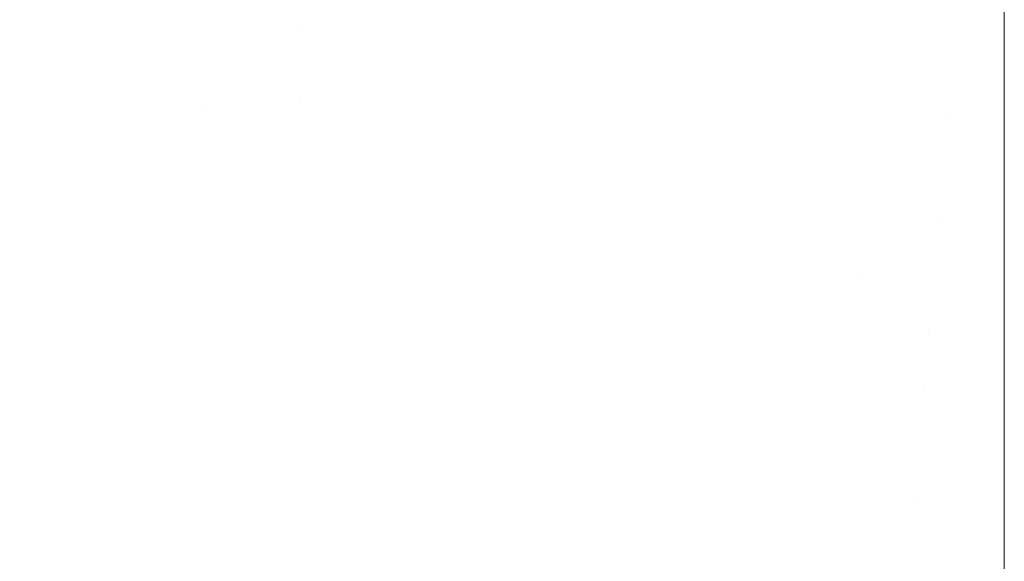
# Model space of a CAD drawing. Header units: centimetres. Extents: x -35.1 to 36.2, y 4.2 to 6.
# Tile 34 of 256: x -34.9871 to -34.9528, y 4.2604 to 4.2793. Entities that reach past the tile are written whole.
import ezdxf

# ---------------------------------------------------------------- set-up
doc = ezdxf.new("R2010")
doc.units = ezdxf.units.CM
doc.header["$LTSCALE"] = 2.54
doc.layers.add('Lucido design-1', color=7, linetype='Continuous')

# ---------------------------------------------------------------- blocks, each defined once
blk = doc.blocks.new('Gruppo-4-1')
at = {"color": 7, "linetype": 'Continuous', "lineweight": 9}
for points, invisible_edges in [([(-34.978888, 4.280145, -2276.22617), (-34.977395, 4.279116, -2276.22617), (-34.974049, 4.281982, -2276.225141), (-34.97534, 4.282871, -2276.225141)], 15), ([(-34.97534, 4.282871, -2277.019198), (-34.974049, 4.281982, -2277.019198), (-34.977395, 4.279116, -2277.01817), (-34.978888, 4.280145, -2277.01817)], 15), ([(-34.969639, 4.279563, -2276.225141), (-34.967998, 4.278862, -2276.225141), (-34.965653, 4.28215, -2276.224288), (-34.967041, 4.282743, -2276.224288)], 15), ([(-34.967041, 4.282743, -2277.020052), (-34.965653, 4.28215, -2277.020052), (-34.967998, 4.278862, -2277.019198), (-34.969639, 4.279563, -2277.019198)], 15), ([(-34.985538, 4.279822, -2276.227386), (-34.984081, 4.27858, -2276.227386), (-34.980275, 4.281209, -2276.22617), (-34.981555, 4.2823, -2276.22617)], 15), ([(-34.981555, 4.2823, -2277.01817), (-34.980275, 4.281209, -2277.01817), (-34.984081, 4.27858, -2277.016954), (-34.985538, 4.279822, -2277.016954)], 15), ([(-34.9642, 4.281611, -2276.224288), (-34.965653, 4.28215, -2276.224288), (-34.967998, 4.278862, -2276.225141), (-34.966281, 4.278225, -2276.225141)], 15), ([(-34.966281, 4.278225, -2277.019198), (-34.967998, 4.278862, -2277.019198), (-34.965653, 4.28215, -2277.020052), (-34.9642, 4.281611, -2277.020052)], 15), ([(-34.972668, 4.28113, -2276.225141), (-34.974049, 4.281982, -2276.225141), (-34.977395, 4.279116, -2276.22617), (-34.975796, 4.27813, -2276.22617)], 15), ([(-34.975796, 4.27813, -2277.01817), (-34.977395, 4.279116, -2277.01817), (-34.974049, 4.281982, -2277.019198), (-34.972668, 4.28113, -2277.019198)], 15), ([(-34.966281, 4.278225, -2276.225141), (-34.964492, 4.277659, -2276.225141), (-34.962686, 4.281132, -2276.224288), (-34.9642, 4.281611, -2276.224288)], 15), ([(-34.9642, 4.281611, -2277.020052), (-34.962686, 4.281132, -2277.020052), (-34.964492, 4.277659, -2277.019198), (-34.966281, 4.278225, -2277.019198)], 15), ([(-34.978888, 4.280145, -2276.22617), (-34.980275, 4.281209, -2276.22617), (-34.984081, 4.27858, -2276.227386), (-34.982502, 4.277369, -2276.227386)], 15), ([(-34.982502, 4.277369, -2277.016954), (-34.984081, 4.27858, -2277.016954), (-34.980275, 4.281209, -2277.01817), (-34.978888, 4.280145, -2277.01817)], 15), ([(-34.975796, 4.27813, -2276.22617), (-34.974093, 4.277194, -2276.22617), (-34.971196, 4.280321, -2276.225141), (-34.972668, 4.28113, -2276.225141)], 15), ([(-34.972668, 4.28113, -2277.019198), (-34.971196, 4.280321, -2277.019198), (-34.974093, 4.277194, -2277.01817), (-34.975796, 4.27813, -2277.01817)], 15), ([(-34.96112, 4.280717, -2276.224288), (-34.962686, 4.281132, -2276.224288), (-34.964492, 4.277659, -2276.225141), (-34.96264, 4.277169, -2276.225141)], 15), ([(-34.96264, 4.277169, -2277.019198), (-34.964492, 4.277659, -2277.019198), (-34.962686, 4.281132, -2277.020052), (-34.96112, 4.280717, -2277.020052)], 15), ([(-34.987554, 4.278568, -2276.228068), (-34.985538, 4.279822, -2276.227386), (-34.986877, 4.281088, -2276.227386), (-34.988975, 4.279911, -2276.228068)], 15), ([(-34.988975, 4.279911, -2277.016272), (-34.986877, 4.281088, -2277.016954), (-34.985538, 4.279822, -2277.016954), (-34.987554, 4.278568, -2277.016272)], 15), ([(-34.96264, 4.277169, -2276.225141), (-34.960734, 4.27676, -2276.225141), (-34.959507, 4.280371, -2276.224288), (-34.96112, 4.280717, -2276.224288)], 15), ([(-34.96112, 4.280717, -2277.020052), (-34.959507, 4.280371, -2277.020052), (-34.960734, 4.27676, -2277.019198), (-34.96264, 4.277169, -2277.019198)], 15), ([(-34.982502, 4.277369, -2276.227386), (-34.980802, 4.276198, -2276.227386), (-34.977395, 4.279116, -2276.22617), (-34.978888, 4.280145, -2276.22617)], 15), ([(-34.978888, 4.280145, -2277.01817), (-34.977395, 4.279116, -2277.01817), (-34.980802, 4.276198, -2277.016954), (-34.982502, 4.277369, -2277.016954)], 15), ([(-34.969639, 4.279563, -2276.225141), (-34.971196, 4.280321, -2276.225141), (-34.974093, 4.277194, -2276.22617), (-34.972291, 4.276317, -2276.22617)], 15), ([(-34.972291, 4.276317, -2277.01817), (-34.974093, 4.277194, -2277.01817), (-34.971196, 4.280321, -2277.019198), (-34.969639, 4.279563, -2277.019198)], 15), ([(-34.957856, 4.280098, -2276.224288), (-34.959507, 4.280371, -2276.224288), (-34.960734, 4.27676, -2276.225141), (-34.958782, 4.276437, -2276.225141)], 15), ([(-34.958782, 4.276437, -2277.019198), (-34.960734, 4.27676, -2277.019198), (-34.959507, 4.280371, -2277.020052), (-34.957856, 4.280098, -2277.020052)], 15), ([(-34.958782, 4.276437, -2276.225141), (-34.956797, 4.276204, -2276.225141), (-34.956176, 4.279901, -2276.224288), (-34.957856, 4.280098, -2276.224288)], 15), ([(-34.957856, 4.280098, -2277.020052), (-34.956176, 4.279901, -2277.020052), (-34.956797, 4.276204, -2277.019198), (-34.958782, 4.276437, -2277.019198)], 15), ([(-34.986007, 4.277249, -2276.228068), (-34.984081, 4.27858, -2276.227386), (-34.985538, 4.279822, -2276.227386), (-34.987554, 4.278568, -2276.228068)], 15), ([(-34.987554, 4.278568, -2277.016272), (-34.985538, 4.279822, -2277.016954), (-34.984081, 4.27858, -2277.016954), (-34.986007, 4.277249, -2277.016272)], 15), ([(-34.954476, 4.279781, -2276.224288), (-34.956176, 4.279901, -2276.224288), (-34.956797, 4.276204, -2276.225141), (-34.954787, 4.276063, -2276.225141)], 15), ([(-34.954787, 4.276063, -2277.019198), (-34.956797, 4.276204, -2277.019198), (-34.956176, 4.279901, -2277.020052), (-34.954476, 4.279781, -2277.020052)], 15), ([(-34.952766, 4.278568, -2276.22454), (-34.954476, 4.279781, -2276.224288), (-34.954787, 4.276063, -2276.225141)], 11), ([(-34.954787, 4.276063, -2277.019198), (-34.954476, 4.279781, -2277.020052), (-34.952766, 4.278568, -2277.0198)], 11), ([(-34.952766, 4.278568, -2276.22454), (-34.952766, 4.279745, -2276.224306), (-34.954476, 4.279781, -2276.224288)], 10), ([(-34.954476, 4.279781, -2277.020052), (-34.952766, 4.279745, -2277.020034), (-34.952766, 4.278568, -2277.0198)], 9), ([(-34.952766, 4.279745, -2276.224306), (-34.952766, 4.278568, -2276.22454), (36.079692, 4.278568, -2276.22454), (36.079692, 4.279745, -2276.224306)], 10), ([(36.079692, 4.279745, -2277.020034), (36.079692, 4.278568, -2277.0198), (-34.952766, 4.278568, -2277.0198), (-34.952766, 4.279745, -2277.020034)], 10), ([(-34.972291, 4.276317, -2276.22617), (-34.970393, 4.275506, -2276.22617), (-34.967998, 4.278862, -2276.225141), (-34.969639, 4.279563, -2276.225141)], 15), ([(-34.969639, 4.279563, -2277.019198), (-34.967998, 4.278862, -2277.019198), (-34.970393, 4.275506, -2277.01817), (-34.972291, 4.276317, -2277.01817)], 15), ([(-34.977382, 4.276609, -2276.226754), (-34.977395, 4.279116, -2276.22617), (-34.980802, 4.276198, -2276.227386)], 11), ([(-34.980802, 4.276198, -2277.016954), (-34.977395, 4.279116, -2277.01817), (-34.977382, 4.276609, -2277.017586)], 11), ([(-34.977382, 4.276609, -2276.226754), (-34.975796, 4.27813, -2276.22617), (-34.977395, 4.279116, -2276.22617)], 11), ([(-34.977395, 4.279116, -2277.01817), (-34.975796, 4.27813, -2277.01817), (-34.977382, 4.276609, -2277.017586)], 11), ([(-34.966281, 4.278225, -2276.225141), (-34.967998, 4.278862, -2276.225141), (-34.970393, 4.275506, -2276.22617), (-34.968405, 4.274769, -2276.22617)], 15), ([(-34.968405, 4.274769, -2277.01817), (-34.970393, 4.275506, -2277.01817), (-34.967998, 4.278862, -2277.019198), (-34.966281, 4.278225, -2277.019198)], 15), ([(-34.987554, 4.278568, -2276.228068), (-34.989585, 4.277305, -2276.228801), (-34.987947, 4.275909, -2276.228801), (-34.986007, 4.277249, -2276.228068)], 15), ([(-34.986007, 4.277249, -2277.016272), (-34.987947, 4.275909, -2277.015539), (-34.989585, 4.277305, -2277.015539), (-34.987554, 4.278568, -2277.016272)], 15), ([(-34.984331, 4.275964, -2276.228068), (-34.982502, 4.277369, -2276.227386), (-34.984081, 4.27858, -2276.227386), (-34.986007, 4.277249, -2276.228068)], 15), ([(-34.986007, 4.277249, -2277.016272), (-34.984081, 4.27858, -2277.016954), (-34.982502, 4.277369, -2277.016954), (-34.984331, 4.275964, -2277.016272)], 15), ([(-34.954787, 4.276063, -2276.225141), (-34.952766, 4.27433, -2276.225577), (-34.952766, 4.278568, -2276.22454)], 9), ([(-34.952766, 4.278568, -2277.0198), (-34.952766, 4.27433, -2277.018763), (-34.954787, 4.276063, -2277.019198)], 10), ([(-34.952766, 4.27433, -2276.225577), (36.079692, 4.27433, -2276.225577), (36.079692, 4.278568, -2276.22454), (-34.952766, 4.278568, -2276.22454)], 5), ([(36.079692, 4.27433, -2277.018763), (-34.952766, 4.27433, -2277.018763), (-34.952766, 4.278568, -2277.0198), (36.079692, 4.278568, -2277.0198)], 5), ([(-34.975563, 4.275609, -2276.226754), (-34.974093, 4.277194, -2276.22617), (-34.975796, 4.27813, -2276.22617), (-34.977382, 4.276609, -2276.226754)], 15), ([(-34.977382, 4.276609, -2277.017586), (-34.975796, 4.27813, -2277.01817), (-34.974093, 4.277194, -2277.01817), (-34.975563, 4.275609, -2277.017586)], 15), ([(-34.968405, 4.274769, -2276.22617), (-34.966335, 4.274114, -2276.22617), (-34.964492, 4.277659, -2276.225141), (-34.966281, 4.278225, -2276.225141)], 15), ([(-34.966281, 4.278225, -2277.019198), (-34.964492, 4.277659, -2277.019198), (-34.966335, 4.274114, -2277.01817), (-34.968405, 4.274769, -2277.01817)], 15), ([(-34.982527, 4.27472, -2276.228068), (-34.980802, 4.276198, -2276.227386), (-34.982502, 4.277369, -2276.227386), (-34.984331, 4.275964, -2276.228068)], 15), ([(-34.984331, 4.275964, -2277.016272), (-34.982502, 4.277369, -2277.016954), (-34.980802, 4.276198, -2277.016954), (-34.982527, 4.27472, -2277.016272)], 15), ([(-34.96264, 4.277169, -2276.225141), (-34.964492, 4.277659, -2276.225141), (-34.966335, 4.274114, -2276.22617), (-34.964192, 4.273547, -2276.22617)], 15), ([(-34.964192, 4.273547, -2277.01817), (-34.966335, 4.274114, -2277.01817), (-34.964492, 4.277659, -2277.019198), (-34.96264, 4.277169, -2277.019198)], 15), ([(-34.986007, 4.277249, -2276.228068), (-34.987947, 4.275909, -2276.228801), (-34.986173, 4.274548, -2276.228801), (-34.984331, 4.275964, -2276.228068)], 15), ([(-34.984331, 4.275964, -2277.016272), (-34.986173, 4.274548, -2277.015539), (-34.987947, 4.275909, -2277.015539), (-34.986007, 4.277249, -2277.016272)], 15), ([(-34.973636, 4.274671, -2276.226754), (-34.972291, 4.276317, -2276.22617), (-34.974093, 4.277194, -2276.22617), (-34.975563, 4.275609, -2276.226754)], 15), ([(-34.975563, 4.275609, -2277.017586), (-34.974093, 4.277194, -2277.01817), (-34.972291, 4.276317, -2277.01817), (-34.973636, 4.274671, -2277.017586)], 15), ([(-34.964192, 4.273547, -2276.22617), (-34.961986, 4.273074, -2276.22617), (-34.960734, 4.27676, -2276.225141), (-34.96264, 4.277169, -2276.225141)], 15), ([(-34.96264, 4.277169, -2277.019198), (-34.960734, 4.27676, -2277.019198), (-34.961986, 4.273074, -2277.01817), (-34.964192, 4.273547, -2277.01817)], 15), ([(-34.958782, 4.276437, -2276.225141), (-34.960734, 4.27676, -2276.225141), (-34.961986, 4.273074, -2276.22617), (-34.959728, 4.2727, -2276.22617)], 15), ([(-34.959728, 4.2727, -2277.01817), (-34.961986, 4.273074, -2277.01817), (-34.960734, 4.27676, -2277.019198), (-34.958782, 4.276437, -2277.019198)], 15), ([(-34.980802, 4.276198, -2276.227386), (-34.978982, 4.275075, -2276.227386), (-34.977382, 4.276609, -2276.226754)], 11), ([(-34.977382, 4.276609, -2277.017586), (-34.978982, 4.275075, -2277.016954), (-34.980802, 4.276198, -2277.016954)], 11), ([(-34.977382, 4.276609, -2276.226754), (-34.978982, 4.275075, -2276.227386), (-34.977044, 4.27401, -2276.227386), (-34.975563, 4.275609, -2276.226754)], 15), ([(-34.975563, 4.275609, -2277.017586), (-34.977044, 4.27401, -2277.016954), (-34.978982, 4.275075, -2277.016954), (-34.977382, 4.276609, -2277.017586)], 15), ([(-34.971607, 4.273804, -2276.226754), (-34.970393, 4.275506, -2276.22617), (-34.972291, 4.276317, -2276.22617), (-34.973636, 4.274671, -2276.226754)], 15), ([(-34.973636, 4.274671, -2277.017586), (-34.972291, 4.276317, -2277.01817), (-34.970393, 4.275506, -2277.01817), (-34.971607, 4.273804, -2277.017586)], 15), ([(-34.959728, 4.2727, -2276.22617), (-34.95743, 4.27243, -2276.22617), (-34.956797, 4.276204, -2276.225141), (-34.958782, 4.276437, -2276.225141)], 15), ([(-34.958782, 4.276437, -2277.019198), (-34.956797, 4.276204, -2277.019198), (-34.95743, 4.27243, -2277.01817), (-34.959728, 4.2727, -2277.01817)], 15), ([(-34.984331, 4.275964, -2276.228068), (-34.986173, 4.274548, -2276.228801), (-34.984264, 4.273233, -2276.228801), (-34.982527, 4.27472, -2276.228068)], 15), ([(-34.982527, 4.27472, -2277.016272), (-34.984264, 4.273233, -2277.015539), (-34.986173, 4.274548, -2277.015539), (-34.984331, 4.275964, -2277.016272)], 15), ([(-34.980595, 4.273529, -2276.228068), (-34.978982, 4.275075, -2276.227386), (-34.980802, 4.276198, -2276.227386), (-34.982527, 4.27472, -2276.228068)], 15), ([(-34.982527, 4.27472, -2277.016272), (-34.980802, 4.276198, -2277.016954), (-34.978982, 4.275075, -2277.016954), (-34.980595, 4.273529, -2277.016272)], 15), ([(-34.954787, 4.276063, -2276.225141), (-34.956797, 4.276204, -2276.225141), (-34.95743, 4.27243, -2276.22617), (-34.955105, 4.272267, -2276.22617)], 15), ([(-34.955105, 4.272267, -2277.01817), (-34.95743, 4.27243, -2277.01817), (-34.956797, 4.276204, -2277.019198), (-34.954787, 4.276063, -2277.019198)], 15), ([(-34.952766, 4.27433, -2276.225577), (-34.954787, 4.276063, -2276.225141), (-34.955105, 4.272267, -2276.22617)], 11), ([(-34.955105, 4.272267, -2277.01817), (-34.954787, 4.276063, -2277.019198), (-34.952766, 4.27433, -2277.018763)], 11), ([(-34.988027, 4.273124, -2276.229588), (-34.986173, 4.274548, -2276.228801), (-34.987947, 4.275909, -2276.228801), (-34.989899, 4.27456, -2276.229588)], 15), ([(-34.989899, 4.27456, -2277.014752), (-34.987947, 4.275909, -2277.015539), (-34.986173, 4.274548, -2277.015539), (-34.988027, 4.273124, -2277.014752)], 15), ([(-34.975563, 4.275609, -2276.226754), (-34.977044, 4.27401, -2276.227386), (-34.974992, 4.273011, -2276.227386), (-34.973636, 4.274671, -2276.226754)], 15), ([(-34.973636, 4.274671, -2277.017586), (-34.974992, 4.273011, -2277.016954), (-34.977044, 4.27401, -2277.016954), (-34.975563, 4.275609, -2277.017586)], 15), ([(-34.969482, 4.273017, -2276.226754), (-34.968405, 4.274769, -2276.22617), (-34.970393, 4.275506, -2276.22617), (-34.971607, 4.273804, -2276.226754)], 15), ([(-34.971607, 4.273804, -2277.017586), (-34.970393, 4.275506, -2277.01817), (-34.968405, 4.274769, -2277.01817), (-34.969482, 4.273017, -2277.017586)], 15), ([(-34.978537, 4.272398, -2276.228068), (-34.977044, 4.27401, -2276.227386), (-34.978982, 4.275075, -2276.227386), (-34.980595, 4.273529, -2276.228068)], 15), ([(-34.980595, 4.273529, -2277.016272), (-34.978982, 4.275075, -2277.016954), (-34.977044, 4.27401, -2277.016954), (-34.978537, 4.272398, -2277.016272)], 15), ([(-34.982527, 4.27472, -2276.228068), (-34.984264, 4.273233, -2276.228801), (-34.982219, 4.271971, -2276.228801), (-34.980595, 4.273529, -2276.228068)], 15), ([(-34.980595, 4.273529, -2277.016272), (-34.982219, 4.271971, -2277.015539), (-34.984264, 4.273233, -2277.015539), (-34.982527, 4.27472, -2277.016272)], 15), ([(-34.973636, 4.274671, -2276.226754), (-34.974992, 4.273011, -2276.227386), (-34.972831, 4.272088, -2276.227386), (-34.971607, 4.273804, -2276.226754)], 15), ([(-34.971607, 4.273804, -2277.017586), (-34.972831, 4.272088, -2277.016954), (-34.974992, 4.273011, -2277.016954), (-34.973636, 4.274671, -2277.017586)], 15), ([(-34.96727, 4.272316, -2276.226754), (-34.966335, 4.274114, -2276.22617), (-34.968405, 4.274769, -2276.22617), (-34.969482, 4.273017, -2276.226754)], 15), ([(-34.969482, 4.273017, -2277.017586), (-34.968405, 4.274769, -2277.01817), (-34.966335, 4.274114, -2277.01817), (-34.96727, 4.272316, -2277.017586)], 15), ([(-34.986012, 4.271735, -2276.229588), (-34.984264, 4.273233, -2276.228801), (-34.986173, 4.274548, -2276.228801), (-34.988027, 4.273124, -2276.229588)], 15), ([(-34.988027, 4.273124, -2277.014752), (-34.986173, 4.274548, -2277.015539), (-34.984264, 4.273233, -2277.015539), (-34.986012, 4.271735, -2277.014752)], 15), ([(-34.955105, 4.272267, -2276.22617), (-34.952766, 4.270141, -2276.226798), (-34.952766, 4.27433, -2276.225577)], 9), ([(-34.952766, 4.27433, -2277.018763), (-34.952766, 4.270141, -2277.017542), (-34.955105, 4.272267, -2277.01817)], 10), ([(-34.952766, 4.270141, -2276.226798), (36.079692, 4.270141, -2276.226798), (36.079692, 4.27433, -2276.225577), (-34.952766, 4.27433, -2276.225577)], 5), ([(36.079692, 4.270141, -2277.017542), (-34.952766, 4.270141, -2277.017542), (-34.952766, 4.27433, -2277.018763), (36.079692, 4.27433, -2277.018763)], 5), ([(-34.976359, 4.271338, -2276.228068), (-34.974992, 4.273011, -2276.227386), (-34.977044, 4.27401, -2276.227386), (-34.978537, 4.272398, -2276.228068)], 15), ([(-34.978537, 4.272398, -2277.016272), (-34.977044, 4.27401, -2277.016954), (-34.974992, 4.273011, -2277.016954), (-34.976359, 4.271338, -2277.016272)], 15), ([(-34.964979, 4.27171, -2276.226754), (-34.964192, 4.273547, -2276.22617), (-34.966335, 4.274114, -2276.22617), (-34.96727, 4.272316, -2276.226754)], 15), ([(-34.96727, 4.272316, -2277.017586), (-34.966335, 4.274114, -2277.01817), (-34.964192, 4.273547, -2277.01817), (-34.964979, 4.27171, -2277.017586)], 15), ([(-34.971607, 4.273804, -2276.226754), (-34.972831, 4.272088, -2276.227386), (-34.970569, 4.271249, -2276.227386), (-34.969482, 4.273017, -2276.226754)], 15), ([(-34.969482, 4.273017, -2277.017586), (-34.970569, 4.271249, -2277.016954), (-34.972831, 4.272088, -2277.016954), (-34.971607, 4.273804, -2277.017586)], 15), ([(-34.983853, 4.270404, -2276.229588), (-34.982219, 4.271971, -2276.228801), (-34.984264, 4.273233, -2276.228801), (-34.986012, 4.271735, -2276.229588)], 15), ([(-34.986012, 4.271735, -2277.014752), (-34.984264, 4.273233, -2277.015539), (-34.982219, 4.271971, -2277.015539), (-34.983853, 4.270404, -2277.014752)], 15), ([(-34.980595, 4.273529, -2276.228068), (-34.982219, 4.271971, -2276.228801), (-34.980042, 4.270775, -2276.228801), (-34.978537, 4.272398, -2276.228068)], 15), ([(-34.978537, 4.272398, -2277.016272), (-34.980042, 4.270775, -2277.015539), (-34.982219, 4.271971, -2277.015539), (-34.980595, 4.273529, -2277.016272)], 15), ([(-34.962621, 4.271204, -2276.226754), (-34.961986, 4.273074, -2276.22617), (-34.964192, 4.273547, -2276.22617), (-34.964979, 4.27171, -2276.226754)], 15), ([(-34.964979, 4.27171, -2277.017586), (-34.964192, 4.273547, -2277.01817), (-34.961986, 4.273074, -2277.01817), (-34.962621, 4.271204, -2277.017586)], 15), ([(-34.988027, 4.273124, -2276.229588), (-34.989892, 4.271692, -2276.230429), (-34.98777, 4.270229, -2276.230429), (-34.986012, 4.271735, -2276.229588)], 15), ([(-34.986012, 4.271735, -2277.014752), (-34.98777, 4.270229, -2277.013911), (-34.989892, 4.271692, -2277.013911), (-34.988027, 4.273124, -2277.014752)], 15), ([(-34.974065, 4.270358, -2276.228068), (-34.972831, 4.272088, -2276.227386), (-34.974992, 4.273011, -2276.227386), (-34.976359, 4.271338, -2276.228068)], 15), ([(-34.976359, 4.271338, -2277.016272), (-34.974992, 4.273011, -2277.016954), (-34.972831, 4.272088, -2277.016954), (-34.974065, 4.270358, -2277.016272)], 15), ([(-34.969482, 4.273017, -2276.226754), (-34.970569, 4.271249, -2276.227386), (-34.968212, 4.270503, -2276.227386), (-34.96727, 4.272316, -2276.226754)], 15), ([(-34.96727, 4.272316, -2277.017586), (-34.968212, 4.270503, -2277.016954), (-34.970569, 4.271249, -2277.016954), (-34.969482, 4.273017, -2277.017586)], 15), ([(-34.960208, 4.270805, -2276.226754), (-34.959728, 4.2727, -2276.22617), (-34.961986, 4.273074, -2276.22617), (-34.962621, 4.271204, -2276.226754)], 15), ([(-34.962621, 4.271204, -2277.017586), (-34.961986, 4.273074, -2277.01817), (-34.959728, 4.2727, -2277.01817), (-34.960208, 4.270805, -2277.017586)], 15), ([(-34.957751, 4.270516, -2276.226754), (-34.95743, 4.27243, -2276.22617), (-34.959728, 4.2727, -2276.22617), (-34.960208, 4.270805, -2276.226754)], 15), ([(-34.960208, 4.270805, -2277.017586), (-34.959728, 4.2727, -2277.01817), (-34.95743, 4.27243, -2277.01817), (-34.957751, 4.270516, -2277.017586)], 15), ([(-34.978537, 4.272398, -2276.228068), (-34.980042, 4.270775, -2276.228801), (-34.977736, 4.269653, -2276.228801), (-34.976359, 4.271338, -2276.228068)], 15), ([(-34.976359, 4.271338, -2277.016272), (-34.977736, 4.269653, -2277.015539), (-34.980042, 4.270775, -2277.015539), (-34.978537, 4.272398, -2277.016272)], 15), ([(-34.96727, 4.272316, -2276.226754), (-34.968212, 4.270503, -2276.227386), (-34.965773, 4.269857, -2276.227386), (-34.964979, 4.27171, -2276.226754)], 15), ([(-34.964979, 4.27171, -2277.017586), (-34.965773, 4.269857, -2277.016954), (-34.968212, 4.270503, -2277.016954), (-34.96727, 4.272316, -2277.017586)], 15), ([(-34.955105, 4.272267, -2276.22617), (-34.95743, 4.27243, -2276.22617), (-34.957751, 4.270516, -2276.226754)], 11), ([(-34.957751, 4.270516, -2277.017586), (-34.95743, 4.27243, -2277.01817), (-34.955105, 4.272267, -2277.01817)], 11), ([(-34.957751, 4.270516, -2276.226754), (-34.955429, 4.2684, -2276.227386), (-34.955105, 4.272267, -2276.22617)], 11), ([(-34.955105, 4.272267, -2277.01817), (-34.955429, 4.2684, -2277.016954), (-34.957751, 4.270516, -2277.017586)], 11), ([(-34.955429, 4.2684, -2276.227386), (-34.952766, 4.270141, -2276.226798), (-34.955105, 4.272267, -2276.22617)], 11), ([(-34.955105, 4.272267, -2277.01817), (-34.952766, 4.270141, -2277.017542), (-34.955429, 4.2684, -2277.016954)], 11), ([(-34.981555, 4.269141, -2276.229588), (-34.980042, 4.270775, -2276.228801), (-34.982219, 4.271971, -2276.228801), (-34.983853, 4.270404, -2276.229588)], 15), ([(-34.983853, 4.270404, -2277.014752), (-34.982219, 4.271971, -2277.015539), (-34.980042, 4.270775, -2277.015539), (-34.981555, 4.269141, -2277.014752)], 15), ([(-34.971664, 4.269468, -2276.228068), (-34.970569, 4.271249, -2276.227386), (-34.972831, 4.272088, -2276.227386), (-34.974065, 4.270358, -2276.228068)], 15), ([(-34.974065, 4.270358, -2277.016272), (-34.972831, 4.272088, -2277.016954), (-34.970569, 4.271249, -2277.016954), (-34.971664, 4.269468, -2277.016272)], 15), ([(-34.986012, 4.271735, -2276.229588), (-34.98777, 4.270229, -2276.230429), (-34.985497, 4.268828, -2276.230429), (-34.983853, 4.270404, -2276.229588)], 15), ([(-34.983853, 4.270404, -2277.014752), (-34.985497, 4.268828, -2277.013911), (-34.98777, 4.270229, -2277.013911), (-34.986012, 4.271735, -2277.014752)], 15), ([(-34.964979, 4.27171, -2276.226754), (-34.965773, 4.269857, -2276.227386), (-34.963262, 4.269319, -2276.227386), (-34.962621, 4.271204, -2276.226754)], 15), ([(-34.962621, 4.271204, -2277.017586), (-34.963262, 4.269319, -2277.016954), (-34.965773, 4.269857, -2277.016954), (-34.964979, 4.27171, -2277.017586)], 15), ([(-34.976359, 4.271338, -2276.228068), (-34.977736, 4.269653, -2276.228801), (-34.975308, 4.268616, -2276.228801), (-34.974065, 4.270358, -2276.228068)], 15), ([(-34.974065, 4.270358, -2277.016272), (-34.975308, 4.268616, -2277.015539), (-34.977736, 4.269653, -2277.015539), (-34.976359, 4.271338, -2277.016272)], 15), ([(-34.969163, 4.268676, -2276.228068), (-34.968212, 4.270503, -2276.227386), (-34.970569, 4.271249, -2276.227386), (-34.971664, 4.269468, -2276.228068)], 15), ([(-34.971664, 4.269468, -2277.016272), (-34.970569, 4.271249, -2277.016954), (-34.968212, 4.270503, -2277.016954), (-34.969163, 4.268676, -2277.016272)], 15), ([(-34.962621, 4.271204, -2276.226754), (-34.963262, 4.269319, -2276.227386), (-34.960691, 4.268894, -2276.227386), (-34.960208, 4.270805, -2276.226754)], 15), ([(-34.960208, 4.270805, -2277.017586), (-34.960691, 4.268894, -2277.016954), (-34.963262, 4.269319, -2277.016954), (-34.962621, 4.271204, -2277.017586)], 15), ([(-34.960208, 4.270805, -2276.226754), (-34.960691, 4.268894, -2276.227386), (-34.958075, 4.268586, -2276.227386), (-34.957751, 4.270516, -2276.226754)], 15), ([(-34.957751, 4.270516, -2277.017586), (-34.958075, 4.268586, -2277.016954), (-34.960691, 4.268894, -2277.016954), (-34.960208, 4.270805, -2277.017586)], 15), ([(-34.979122, 4.267957, -2276.229588), (-34.977736, 4.269653, -2276.228801), (-34.980042, 4.270775, -2276.228801), (-34.981555, 4.269141, -2276.229588)], 15), ([(-34.981555, 4.269141, -2277.014752), (-34.980042, 4.270775, -2277.015539), (-34.977736, 4.269653, -2277.015539), (-34.979122, 4.267957, -2277.014752)], 15), ([(-34.966573, 4.26799, -2276.228068), (-34.965773, 4.269857, -2276.227386), (-34.968212, 4.270503, -2276.227386), (-34.969163, 4.268676, -2276.228068)], 15), ([(-34.969163, 4.268676, -2277.016272), (-34.968212, 4.270503, -2277.016954), (-34.965773, 4.269857, -2277.016954), (-34.966573, 4.26799, -2277.016272)], 15), ([(-34.957751, 4.270516, -2276.226754), (-34.958075, 4.268586, -2276.227386), (-34.955429, 4.2684, -2276.227386)], 11), ([(-34.955429, 4.2684, -2277.016954), (-34.958075, 4.268586, -2277.016954), (-34.957751, 4.270516, -2277.017586)], 11), ([(-34.987149, 4.267244, -2276.231327), (-34.985497, 4.268828, -2276.230429), (-34.98777, 4.270229, -2276.230429), (-34.989536, 4.268716, -2276.231327)], 15), ([(-34.989536, 4.268716, -2277.013013), (-34.98777, 4.270229, -2277.013911), (-34.985497, 4.268828, -2277.013911), (-34.987149, 4.267244, -2277.013013)], 15), ([(-34.983853, 4.270404, -2276.229588), (-34.985497, 4.268828, -2276.230429), (-34.983078, 4.267498, -2276.230429), (-34.981555, 4.269141, -2276.229588)], 15), ([(-34.981555, 4.269141, -2277.014752), (-34.983078, 4.267498, -2277.013911), (-34.985497, 4.268828, -2277.013911), (-34.983853, 4.270404, -2277.014752)], 15), ([(-34.974065, 4.270358, -2276.228068), (-34.975308, 4.268616, -2276.228801), (-34.972766, 4.267674, -2276.228801), (-34.971664, 4.269468, -2276.228068)], 15), ([(-34.971664, 4.269468, -2277.016272), (-34.972766, 4.267674, -2277.015539), (-34.975308, 4.268616, -2277.015539), (-34.974065, 4.270358, -2277.016272)], 15), ([(-34.952766, 4.26601, -2276.228201), (-34.952766, 4.270141, -2276.226798), (-34.955429, 4.2684, -2276.227386)], 10), ([(-34.955429, 4.2684, -2277.016954), (-34.952766, 4.270141, -2277.017542), (-34.952766, 4.26601, -2277.016139)], 9), ([(-34.952766, 4.26601, -2276.228201), (36.079692, 4.26601, -2276.228201), (36.079692, 4.270141, -2276.226798), (-34.952766, 4.270141, -2276.226798)], 5), ([(36.079692, 4.26601, -2277.016139), (-34.952766, 4.26601, -2277.016139), (-34.952766, 4.270141, -2277.017542), (36.079692, 4.270141, -2277.017542)], 5), ([(-34.963907, 4.267419, -2276.228068), (-34.963262, 4.269319, -2276.227386), (-34.965773, 4.269857, -2276.227386), (-34.966573, 4.26799, -2276.228068)], 15), ([(-34.966573, 4.26799, -2277.016272), (-34.965773, 4.269857, -2277.016954), (-34.963262, 4.269319, -2277.016954), (-34.963907, 4.267419, -2277.016272)], 15), ([(-34.97656, 4.266862, -2276.229588), (-34.975308, 4.268616, -2276.228801), (-34.977736, 4.269653, -2276.228801), (-34.979122, 4.267957, -2276.229588)], 15), ([(-34.979122, 4.267957, -2277.014752), (-34.977736, 4.269653, -2277.015539), (-34.975308, 4.268616, -2277.015539), (-34.97656, 4.266862, -2277.014752)], 15), ([(-34.971664, 4.269468, -2276.228068), (-34.972766, 4.267674, -2276.228801), (-34.97012, 4.266835, -2276.228801), (-34.969163, 4.268676, -2276.228068)], 15), ([(-34.969163, 4.268676, -2277.016272), (-34.97012, 4.266835, -2277.015539), (-34.972766, 4.267674, -2277.015539), (-34.971664, 4.269468, -2277.016272)], 15), ([(-34.981555, 4.269141, -2276.229588), (-34.983078, 4.267498, -2276.230429), (-34.980516, 4.266251, -2276.230429), (-34.979122, 4.267957, -2276.229588)], 15), ([(-34.979122, 4.267957, -2277.014752), (-34.980516, 4.266251, -2277.013911), (-34.983078, 4.267498, -2277.013911), (-34.981555, 4.269141, -2277.014752)], 15), ([(-34.961179, 4.266967, -2276.228068), (-34.960691, 4.268894, -2276.227386), (-34.963262, 4.269319, -2276.227386), (-34.963907, 4.267419, -2276.228068)], 15), ([(-34.963907, 4.267419, -2277.016272), (-34.963262, 4.269319, -2277.016954), (-34.960691, 4.268894, -2277.016954), (-34.961179, 4.266967, -2277.016272)], 15), ([(-34.984608, 4.265847, -2276.231327), (-34.983078, 4.267498, -2276.230429), (-34.985497, 4.268828, -2276.230429), (-34.987149, 4.267244, -2276.231327)], 15), ([(-34.987149, 4.267244, -2277.013013), (-34.985497, 4.268828, -2277.013911), (-34.983078, 4.267498, -2277.013911), (-34.984608, 4.265847, -2277.013013)], 15), ([(-34.958402, 4.266641, -2276.228068), (-34.958075, 4.268586, -2276.227386), (-34.960691, 4.268894, -2276.227386), (-34.961179, 4.266967, -2276.228068)], 15), ([(-34.961179, 4.266967, -2277.016272), (-34.960691, 4.268894, -2277.016954), (-34.958075, 4.268586, -2277.016954), (-34.958402, 4.266641, -2277.016272)], 15), ([(-34.973876, 4.265868, -2276.229588), (-34.972766, 4.267674, -2276.228801), (-34.975308, 4.268616, -2276.228801), (-34.97656, 4.266862, -2276.229588)], 15), ([(-34.97656, 4.266862, -2277.014752), (-34.975308, 4.268616, -2277.015539), (-34.972766, 4.267674, -2277.015539), (-34.973876, 4.265868, -2277.014752)], 15), ([(-34.969163, 4.268676, -2276.228068), (-34.97012, 4.266835, -2276.228801), (-34.967379, 4.26611, -2276.228801), (-34.966573, 4.26799, -2276.228068)], 15), ([(-34.966573, 4.26799, -2277.016272), (-34.967379, 4.26611, -2277.015539), (-34.97012, 4.266835, -2277.015539), (-34.969163, 4.268676, -2277.016272)], 15), ([(-34.955592, 4.266444, -2276.228068), (-34.955429, 4.2684, -2276.227386), (-34.958075, 4.268586, -2276.227386), (-34.958402, 4.266641, -2276.228068)], 15), ([(-34.958402, 4.266641, -2277.016272), (-34.958075, 4.268586, -2277.016954), (-34.955429, 4.2684, -2277.016954), (-34.955592, 4.266444, -2277.016272)], 15), ([(-34.955429, 4.2684, -2276.227386), (-34.955592, 4.266444, -2276.228068), (-34.952766, 4.26601, -2276.228201)], 11), ([(-34.952766, 4.26601, -2277.016139), (-34.955592, 4.266444, -2277.016272), (-34.955429, 4.2684, -2277.016954)], 11), ([(-34.979122, 4.267957, -2276.229588), (-34.980516, 4.266251, -2276.230429), (-34.977818, 4.265099, -2276.230429), (-34.97656, 4.266862, -2276.229588)], 15), ([(-34.97656, 4.266862, -2277.014752), (-34.977818, 4.265099, -2277.013911), (-34.980516, 4.266251, -2277.013911), (-34.979122, 4.267957, -2277.014752)], 15), ([(-34.966573, 4.26799, -2276.228068), (-34.967379, 4.26611, -2276.228801), (-34.964558, 4.265505, -2276.228801), (-34.963907, 4.267419, -2276.228068)], 15), ([(-34.963907, 4.267419, -2277.016272), (-34.964558, 4.265505, -2277.015539), (-34.967379, 4.26611, -2277.015539), (-34.966573, 4.26799, -2277.016272)], 15), ([(-34.981916, 4.264537, -2276.231327), (-34.980516, 4.266251, -2276.230429), (-34.983078, 4.267498, -2276.230429), (-34.984608, 4.265847, -2276.231327)], 15), ([(-34.984608, 4.265847, -2277.013013), (-34.983078, 4.267498, -2277.013911), (-34.980516, 4.266251, -2277.013911), (-34.981916, 4.264537, -2277.013013)], 15), ([(-34.971083, 4.264983, -2276.229588), (-34.97012, 4.266835, -2276.228801), (-34.972766, 4.267674, -2276.228801), (-34.973876, 4.265868, -2276.229588)], 15), ([(-34.973876, 4.265868, -2277.014752), (-34.972766, 4.267674, -2277.015539), (-34.97012, 4.266835, -2277.015539), (-34.971083, 4.264983, -2277.014752)], 15), ([(-34.963907, 4.267419, -2276.228068), (-34.964558, 4.265505, -2276.228801), (-34.96167, 4.265027, -2276.228801), (-34.961179, 4.266967, -2276.228068)], 15), ([(-34.961179, 4.266967, -2277.016272), (-34.96167, 4.265027, -2277.015539), (-34.964558, 4.265505, -2277.015539), (-34.963907, 4.267419, -2277.016272)], 15), ([(-34.987149, 4.267244, -2276.231327), (-34.988808, 4.265653, -2276.232282), (-34.986144, 4.264189, -2276.232282), (-34.984608, 4.265847, -2276.231327)], 15), ([(-34.987149, 4.267244, -2277.013013), (-34.984608, 4.265847, -2277.013013), (-34.986144, 4.264189, -2277.012058), (-34.987496, 4.264911, -2277.012058)], 15), ([(-34.97656, 4.266862, -2276.229588), (-34.977818, 4.265099, -2276.230429), (-34.974993, 4.264051, -2276.230429), (-34.973876, 4.265868, -2276.229588)], 15), ([(-34.973876, 4.265868, -2277.014752), (-34.974993, 4.264051, -2277.013911), (-34.977818, 4.265099, -2277.013911), (-34.97656, 4.266862, -2277.014752)], 15), ([(-34.96819, 4.264217, -2276.229588), (-34.967379, 4.26611, -2276.228801), (-34.97012, 4.266835, -2276.228801), (-34.971083, 4.264983, -2276.229588)], 15), ([(-34.971083, 4.264983, -2277.014752), (-34.97012, 4.266835, -2277.015539), (-34.967379, 4.26611, -2277.015539), (-34.96819, 4.264217, -2277.014752)], 15), ([(-34.961179, 4.266967, -2276.228068), (-34.96167, 4.265027, -2276.228801), (-34.958731, 4.264682, -2276.228801), (-34.958402, 4.266641, -2276.228068)], 15), ([(-34.958402, 4.266641, -2277.016272), (-34.958731, 4.264682, -2277.015539), (-34.96167, 4.265027, -2277.015539), (-34.961179, 4.266967, -2277.016272)], 15), ([(-34.958402, 4.266641, -2276.228068), (-34.958731, 4.264682, -2276.228801), (-34.955757, 4.264473, -2276.228801), (-34.955592, 4.266444, -2276.228068)], 15), ([(-34.955592, 4.266444, -2277.016272), (-34.955757, 4.264473, -2277.015539), (-34.958731, 4.264682, -2277.015539), (-34.958402, 4.266641, -2277.016272)], 15), ([(-34.955592, 4.266444, -2276.228068), (-34.955757, 4.264473, -2276.228801), (-34.952766, 4.26601, -2276.228201)], 11), ([(-34.952766, 4.26601, -2277.016139), (-34.955757, 4.264473, -2277.015539), (-34.955592, 4.266444, -2277.016272)], 11), ([(-34.979082, 4.263326, -2276.231327), (-34.977818, 4.265099, -2276.230429), (-34.980516, 4.266251, -2276.230429), (-34.981916, 4.264537, -2276.231327)], 15), ([(-34.981916, 4.264537, -2277.013013), (-34.980516, 4.266251, -2277.013911), (-34.977818, 4.265099, -2277.013911), (-34.979082, 4.263326, -2277.013013)], 15), ([(-34.965212, 4.263579, -2276.229588), (-34.964558, 4.265505, -2276.228801), (-34.967379, 4.26611, -2276.228801), (-34.96819, 4.264217, -2276.229588)], 15), ([(-34.96819, 4.264217, -2277.014752), (-34.967379, 4.26611, -2277.015539), (-34.964558, 4.265505, -2277.015539), (-34.965212, 4.263579, -2277.014752)], 15), ([(-34.952766, 4.261944, -2276.229782), (-34.952766, 4.26601, -2276.228201), (-34.955757, 4.264473, -2276.228801), (-34.955923, 4.262489, -2276.229588)], 14), ([(-34.955923, 4.262489, -2277.014752), (-34.955757, 4.264473, -2277.015539), (-34.952766, 4.26601, -2277.016139), (-34.952766, 4.261944, -2277.014558)], 11), ([(-34.952766, 4.261944, -2276.229782), (36.079692, 4.261944, -2276.229782), (36.079692, 4.26601, -2276.228201), (-34.952766, 4.26601, -2276.228201)], 5), ([(36.079692, 4.261944, -2277.014558), (-34.952766, 4.261944, -2277.014558), (-34.952766, 4.26601, -2277.016139), (36.079692, 4.26601, -2277.016139)], 5), ([(-34.987684, 4.262526, -2276.233297), (-34.986144, 4.264189, -2276.232282), (-34.988808, 4.265653, -2276.232282), (-34.990472, 4.264058, -2276.233297)], 15), ([(-34.984608, 4.265847, -2276.231327), (-34.986144, 4.264189, -2276.232282), (-34.983322, 4.262816, -2276.232282), (-34.981916, 4.264537, -2276.231327)], 15), ([(-34.981916, 4.264537, -2277.013013), (-34.983322, 4.262816, -2277.012058), (-34.986144, 4.264189, -2277.012058), (-34.984608, 4.265847, -2277.013013)], 15), ([(-34.973876, 4.265868, -2276.229588), (-34.974993, 4.264051, -2276.230429), (-34.972051, 4.26312, -2276.230429), (-34.971083, 4.264983, -2276.229588)], 15), ([(-34.971083, 4.264983, -2277.014752), (-34.972051, 4.26312, -2277.013911), (-34.974993, 4.264051, -2277.013911), (-34.973876, 4.265868, -2277.014752)], 15), ([(-34.962164, 4.263074, -2276.229588), (-34.96167, 4.265027, -2276.228801), (-34.964558, 4.265505, -2276.228801), (-34.965212, 4.263579, -2276.229588)], 15), ([(-34.965212, 4.263579, -2277.014752), (-34.964558, 4.265505, -2277.015539), (-34.96167, 4.265027, -2277.015539), (-34.962164, 4.263074, -2277.014752)], 15), ([(-34.976115, 4.262226, -2276.231327), (-34.974993, 4.264051, -2276.230429), (-34.977818, 4.265099, -2276.230429), (-34.979082, 4.263326, -2276.231327)], 15), ([(-34.979082, 4.263326, -2277.013013), (-34.977818, 4.265099, -2277.013911), (-34.974993, 4.264051, -2277.013911), (-34.976115, 4.262226, -2277.013013)], 15), ([(-34.971083, 4.264983, -2276.229588), (-34.972051, 4.26312, -2276.230429), (-34.969006, 4.262314, -2276.230429), (-34.96819, 4.264217, -2276.229588)], 15), ([(-34.96819, 4.264217, -2277.014752), (-34.969006, 4.262314, -2277.013911), (-34.972051, 4.26312, -2277.013911), (-34.971083, 4.264983, -2277.014752)], 15), ([(-34.959062, 4.26271, -2276.229588), (-34.958731, 4.264682, -2276.228801), (-34.96167, 4.265027, -2276.228801), (-34.962164, 4.263074, -2276.229588)], 15), ([(-34.962164, 4.263074, -2277.014752), (-34.96167, 4.265027, -2277.015539), (-34.958731, 4.264682, -2277.015539), (-34.959062, 4.26271, -2277.014752)], 15), ([(-34.989099, 4.263281, -2277.011043), (-34.987496, 4.264911, -2277.012058), (-34.986144, 4.264189, -2277.012058), (-34.987684, 4.262526, -2277.011043)], 15), ([(-34.955923, 4.262489, -2276.229588), (-34.955757, 4.264473, -2276.228801), (-34.958731, 4.264682, -2276.228801), (-34.959062, 4.26271, -2276.229588)], 15), ([(-34.959062, 4.26271, -2277.014752), (-34.958731, 4.264682, -2277.015539), (-34.955757, 4.264473, -2277.015539), (-34.955923, 4.262489, -2277.014752)], 15), ([(-34.981916, 4.264537, -2276.231327), (-34.983322, 4.262816, -2276.232282), (-34.980352, 4.261547, -2276.232282), (-34.979082, 4.263326, -2276.231327)], 15), ([(-34.979082, 4.263326, -2277.013013), (-34.980352, 4.261547, -2277.012058), (-34.983322, 4.262816, -2277.012058), (-34.981916, 4.264537, -2277.013013)], 15), ([(-34.984733, 4.26109, -2276.233297), (-34.983322, 4.262816, -2276.232282), (-34.986144, 4.264189, -2276.232282), (-34.987684, 4.262526, -2276.233297)], 15), ([(-34.987684, 4.262526, -2277.011043), (-34.986144, 4.264189, -2277.012058), (-34.983322, 4.262816, -2277.012058), (-34.984733, 4.26109, -2277.011043)], 15), ([(-34.973025, 4.261248, -2276.231327), (-34.972051, 4.26312, -2276.230429), (-34.974993, 4.264051, -2276.230429), (-34.976115, 4.262226, -2276.231327)], 15), ([(-34.976115, 4.262226, -2277.013013), (-34.974993, 4.264051, -2277.013911), (-34.972051, 4.26312, -2277.013911), (-34.973025, 4.261248, -2277.013013)], 15), ([(-34.96819, 4.264217, -2276.229588), (-34.969006, 4.262314, -2276.230429), (-34.96587, 4.261641, -2276.230429), (-34.965212, 4.263579, -2276.229588)], 15), ([(-34.965212, 4.263579, -2277.014752), (-34.96587, 4.261641, -2277.013911), (-34.969006, 4.262314, -2277.013911), (-34.96819, 4.264217, -2277.014752)], 15), ([(-34.979082, 4.263326, -2276.231327), (-34.980352, 4.261547, -2276.232282), (-34.977241, 4.260394, -2276.232282), (-34.976115, 4.262226, -2276.231327)], 15), ([(-34.976115, 4.262226, -2277.013013), (-34.977241, 4.260394, -2277.012058), (-34.980352, 4.261547, -2277.012058), (-34.979082, 4.263326, -2277.013013)], 15), ([(-34.965212, 4.263579, -2276.229588), (-34.96587, 4.261641, -2276.230429), (-34.962661, 4.26111, -2276.230429), (-34.962164, 4.263074, -2276.229588)], 15), ([(-34.962164, 4.263074, -2277.014752), (-34.962661, 4.26111, -2277.013911), (-34.96587, 4.261641, -2277.013911), (-34.965212, 4.263579, -2277.014752)], 15), ([(-34.969006, 4.262314, -2276.230429), (-34.972051, 4.26312, -2276.230429), (-34.973025, 4.261248, -2276.231327), (-34.969825, 4.260401, -2276.231327)], 15), ([(-34.969825, 4.260401, -2277.013013), (-34.973025, 4.261248, -2277.013013), (-34.972051, 4.26312, -2277.013911), (-34.969006, 4.262314, -2277.013911)], 15), ([(-34.962164, 4.263074, -2276.229588), (-34.962661, 4.26111, -2276.230429), (-34.959395, 4.260726, -2276.230429), (-34.959062, 4.26271, -2276.229588)], 15), ([(-34.959062, 4.26271, -2277.014752), (-34.959395, 4.260726, -2277.013911), (-34.962661, 4.26111, -2277.013911), (-34.962164, 4.263074, -2277.014752)], 15), ([(-34.981625, 4.259762, -2276.233297), (-34.980352, 4.261547, -2276.232282), (-34.983322, 4.262816, -2276.232282), (-34.984733, 4.26109, -2276.233297)], 15), ([(-34.984733, 4.26109, -2277.011043), (-34.983322, 4.262816, -2277.012058), (-34.980352, 4.261547, -2277.012058), (-34.981625, 4.259762, -2277.011043)], 15), ([(-34.959062, 4.26271, -2276.229588), (-34.959395, 4.260726, -2276.230429), (-34.95609, 4.260494, -2276.230429), (-34.955923, 4.262489, -2276.229588)], 15), ([(-34.955923, 4.262489, -2277.014752), (-34.95609, 4.260494, -2277.013911), (-34.959395, 4.260726, -2277.013911), (-34.959062, 4.26271, -2277.014752)], 15), ([(-34.987684, 4.262526, -2276.233297), (-34.989228, 4.26086, -2276.234372), (-34.986146, 4.25936, -2276.234372), (-34.984733, 4.26109, -2276.233297)], 15), ([(-34.984733, 4.26109, -2277.011043), (-34.986146, 4.25936, -2277.009968), (-34.989228, 4.26086, -2277.009968), (-34.987684, 4.262526, -2277.011043)], 15), ([(-34.976115, 4.262226, -2276.231327), (-34.977241, 4.260394, -2276.232282), (-34.974002, 4.259368, -2276.232282), (-34.973025, 4.261248, -2276.231327)], 15), ([(-34.973025, 4.261248, -2277.013013), (-34.974002, 4.259368, -2277.012058), (-34.977241, 4.260394, -2277.012058), (-34.976115, 4.262226, -2277.013013)], 15), ([(-34.969825, 4.260401, -2276.231327), (-34.966532, 4.259695, -2276.231327), (-34.96587, 4.261641, -2276.230429), (-34.969006, 4.262314, -2276.230429)], 15), ([(-34.969006, 4.262314, -2277.013911), (-34.96587, 4.261641, -2277.013911), (-34.966532, 4.259695, -2277.013013), (-34.969825, 4.260401, -2277.013013)], 15), ([(-34.955923, 4.262489, -2276.229588), (-34.95609, 4.260494, -2276.230429), (-34.952766, 4.261944, -2276.229782)], 11), ([(-34.952766, 4.261944, -2277.014558), (-34.95609, 4.260494, -2277.013911), (-34.955923, 4.262489, -2277.014752)], 11), ([(-34.956258, 4.25849, -2276.231327), (-34.952766, 4.25795, -2276.231539), (-34.952766, 4.261944, -2276.229782), (-34.95609, 4.260494, -2276.230429)], 13), ([(-34.95609, 4.260494, -2277.013911), (-34.952766, 4.261944, -2277.014558), (-34.952766, 4.25795, -2277.012801), (-34.956258, 4.25849, -2277.013013)], 13), ([(-34.952766, 4.25795, -2276.231539), (36.079692, 4.25795, -2276.231539), (36.079692, 4.261944, -2276.229782), (-34.952766, 4.261944, -2276.229782)], 5), ([(36.079692, 4.25795, -2277.012801), (-34.952766, 4.25795, -2277.012801), (-34.952766, 4.261944, -2277.014558), (36.079692, 4.261944, -2277.014558)], 5), ([(-34.978371, 4.258556, -2276.233297), (-34.977241, 4.260394, -2276.232282), (-34.980352, 4.261547, -2276.232282), (-34.981625, 4.259762, -2276.233297)], 15), ([(-34.981625, 4.259762, -2277.011043), (-34.980352, 4.261547, -2277.012058), (-34.977241, 4.260394, -2277.012058), (-34.978371, 4.258556, -2277.011043)], 15), ([(-34.962661, 4.26111, -2276.230429), (-34.96587, 4.261641, -2276.230429), (-34.966532, 4.259695, -2276.231327), (-34.96316, 4.259137, -2276.231327)], 15), ([(-34.96316, 4.259137, -2277.013013), (-34.966532, 4.259695, -2277.013013), (-34.96587, 4.261641, -2277.013911), (-34.962661, 4.26111, -2277.013911)], 15), ([(-34.969825, 4.260401, -2276.231327), (-34.973025, 4.261248, -2276.231327), (-34.974002, 4.259368, -2276.232282), (-34.970648, 4.25848, -2276.232282)], 15), ([(-34.970648, 4.25848, -2277.012058), (-34.974002, 4.259368, -2277.012058), (-34.973025, 4.261248, -2277.013013), (-34.969825, 4.260401, -2277.013013)], 15), ([(-34.987561, 4.257628, -2276.235509), (-34.986146, 4.25936, -2276.234372), (-34.989228, 4.26086, -2276.234372), (-34.990774, 4.259192, -2276.235509)], 15), ([(-34.990774, 4.259192, -2277.008831), (-34.989228, 4.26086, -2277.009968), (-34.986146, 4.25936, -2277.009968), (-34.987561, 4.257628, -2277.008831)], 15), ([(-34.984733, 4.26109, -2276.233297), (-34.986146, 4.25936, -2276.234372), (-34.982901, 4.257974, -2276.234372), (-34.981625, 4.259762, -2276.233297)], 15), ([(-34.981625, 4.259762, -2277.011043), (-34.982901, 4.257974, -2277.009968), (-34.986146, 4.25936, -2277.009968), (-34.984733, 4.26109, -2277.011043)], 15), ([(-34.96316, 4.259137, -2276.231327), (-34.959729, 4.258734, -2276.231327), (-34.959395, 4.260726, -2276.230429), (-34.962661, 4.26111, -2276.230429)], 15), ([(-34.962661, 4.26111, -2277.013911), (-34.959395, 4.260726, -2277.013911), (-34.959729, 4.258734, -2277.013013), (-34.96316, 4.259137, -2277.013013)], 15), ([(-34.95609, 4.260494, -2276.230429), (-34.959395, 4.260726, -2276.230429), (-34.959729, 4.258734, -2276.231327), (-34.956258, 4.25849, -2276.231327)], 15), ([(-34.956258, 4.25849, -2277.013013), (-34.959729, 4.258734, -2277.013013), (-34.959395, 4.260726, -2277.013911), (-34.95609, 4.260494, -2277.013911)], 15)]:
    blk.add_3dface(points, dxfattribs=dict(at, invisible_edges=invisible_edges))

msp = doc.modelspace()

# ---------------------------------------------------------------- block references
at = {"layer": 'Lucido design-1', "color": 7}
msp.add_blockref('Gruppo-4-1', (0, 0), dxfattribs=at)

doc.saveas('drawing.dxf')
